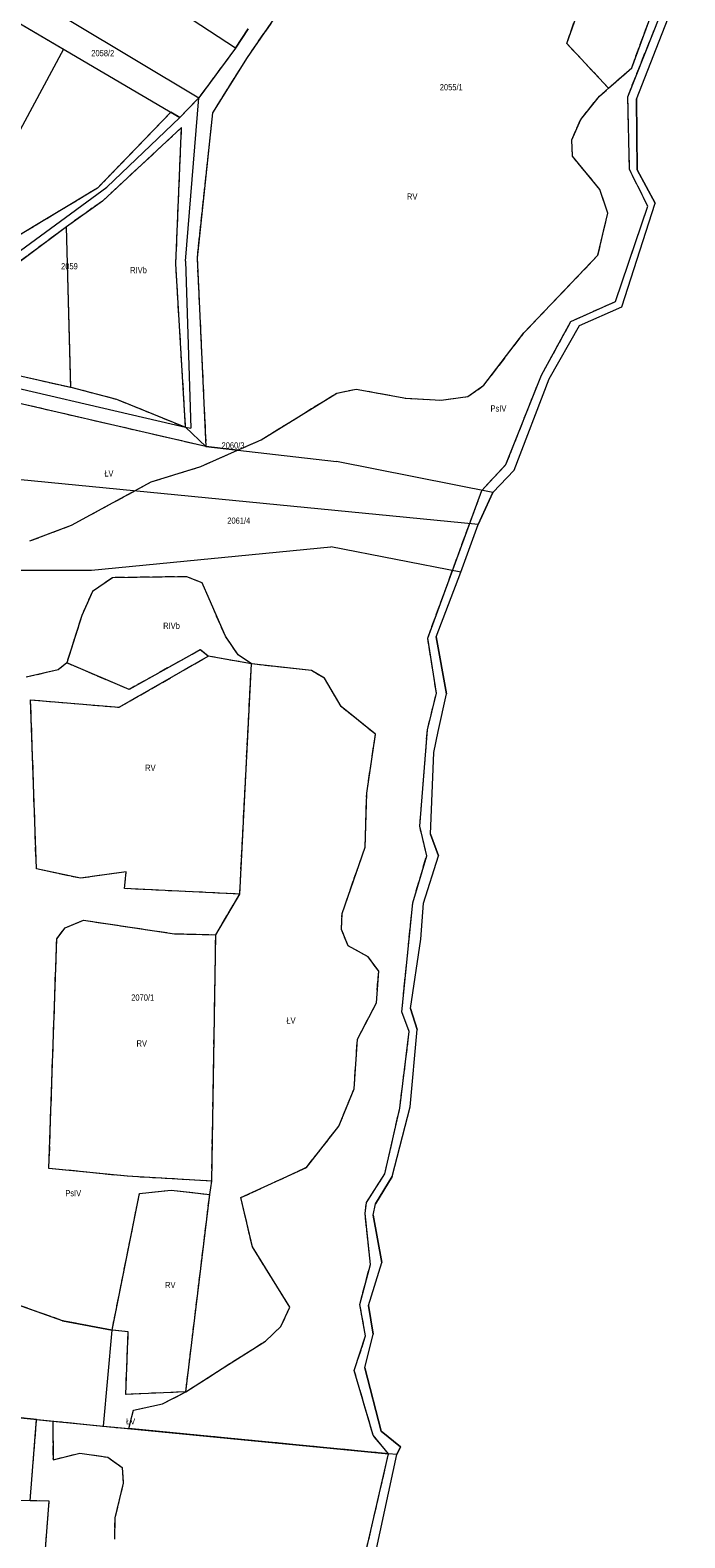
# Model space of a CAD drawing. Header units: metres. Extents: x 7496145 to 7500200, y 5498500 to 5502080.
# Tile 153 of 202: x 7499438 to 7499596, y 5499162 to 5499525. Entities that reach past the tile are written whole.
import ezdxf
from ezdxf.enums import TextEntityAlignment as Align

# ---------------------------------------------------------------- set-up
doc = ezdxf.new("R2010")
doc.units = ezdxf.units.M
doc.header["$MEASUREMENT"] = 0
for name, pattern in [('2.25_0.75', [3, 2.25, -0.75]), ('219-1000', [0]), ('egug-1000', [0])]:
    doc.linetypes.add(name, pattern=pattern)
for name, color, linetype in [('209-oznaczenie konturu klasyfikacyjnego', 7, 'CONTINUOUS'), ('211-numer działki ewidencyjnej', 7, 'CONTINUOUS'), ('217-kontur klasyfikacyjny', 7, 'CONTINUOUS'), ('218-kontur użytku gruntowego', 7, 'CONTINUOUS'), ('219-działka ewidencyjna', 7, 'CONTINUOUS')]:
    doc.layers.add(name, color=color, linetype=linetype)
doc.styles.get("Standard").update_dxf_attribs({"font": 'Working1250', "width": 0.75})

msp = doc.modelspace()

# ---------------------------------------------------------------- linework, layer by layer
at = {"layer": '217-kontur klasyfikacyjny', "color": 3, "linetype": '2.25_0.75', "lineweight": 18, "flags": 128}
for points in [[(7499567.62, 5499521.92), (7499574.94, 5499542.61)], [(7499582.31, 5499509.1), (7499594.24, 5499539.12)], [(7499499.76, 5499531.69), (7499490.66, 5499518.55)], [(7499583.26, 5499516.02), (7499587.62, 5499527.83)], [(7499490.91, 5499525.42), (7499487.85, 5499520.78)], [(7499487.85, 5499520.78), (7499479.01, 5499508.8)], [(7499577.71, 5499511.15), (7499567.62, 5499521.92)], [(7499490.66, 5499518.55), (7499482.3, 5499505.19)], [(7499577.71, 5499511.15), (7499583.26, 5499516.02)], [(7499479.01, 5499508.8), (7499474.46, 5499504.1)], [(7499570.98, 5499503.58), (7499575.51, 5499509.23)], [(7499575.51, 5499509.23), (7499577.71, 5499511.15)], [(7499582.76, 5499491.53), (7499582.31, 5499509.1)], [(7499472.31, 5499505.36), (7499454.65, 5499487.07)], [(7499474.46, 5499504.1), (7499472.31, 5499505.36)], [(7499482.3, 5499505.19), (7499478.62, 5499470.32)], [(7499474.88, 5499501.67), (7499455.84, 5499483.96)], [(7499473.5, 5499468.81), (7499474.88, 5499501.67)], [(7499568.84, 5499498.75), (7499570.98, 5499503.58)], [(7499569.01, 5499494.78), (7499568.84, 5499498.75)], [(7499575.63, 5499486.73), (7499569.01, 5499494.78)], [(7499587.13, 5499482.76), (7499582.76, 5499491.53)], [(7499454.65, 5499487.07), (7499433.7, 5499474.47)], [(7499455.84, 5499483.96), (7499447.16, 5499477.76)], [(7499577.52, 5499481.08), (7499575.63, 5499486.73)], [(7499575.12, 5499470.93), (7499577.52, 5499481.08)], [(7499579.35, 5499459.78), (7499587.13, 5499482.76)], [(7499447.16, 5499477.76), (7499428.64, 5499463.98)], [(7499448.19, 5499439.15), (7499447.16, 5499477.76)], [(7499478.62, 5499470.32), (7499480.76, 5499424.83)], [(7499557.31, 5499452.2), (7499575.12, 5499470.93)], [(7499475.85, 5499429.48), (7499473.5, 5499468.81)], [(7499568.62, 5499454.97), (7499579.35, 5499459.78)], [(7499561.52, 5499442.02), (7499568.62, 5499454.97)], [(7499547.69, 5499439.59), (7499557.31, 5499452.2)], [(7499416.64, 5499446.17), (7499448.19, 5499439.15)], [(7499552.98, 5499420.49), (7499561.52, 5499442.02)], [(7499480.76, 5499424.83), (7499422.97, 5499438.2)], [(7499448.19, 5499439.15), (7499459.24, 5499436.24)], [(7499459.24, 5499436.24), (7499475.85, 5499429.48)], [(7499494.09, 5499426.48), (7499512.23, 5499437.73)], [(7499512.23, 5499437.73), (7499516.92, 5499438.69)], [(7499516.92, 5499438.69), (7499528.86, 5499436.49)], [(7499528.86, 5499436.49), (7499537.41, 5499436)], [(7499537.41, 5499436), (7499543.83, 5499436.9)], [(7499543.83, 5499436.9), (7499547.69, 5499439.59)], [(7499488.37, 5499423.96), (7499494.09, 5499426.48)], [(7499479.53, 5499420.06), (7499488.37, 5499423.96)], [(7499488.37, 5499423.96), (7499480.76, 5499424.83)], [(7499467.56, 5499416.31), (7499479.53, 5499420.06)], [(7499547.17, 5499414.29), (7499552.98, 5499420.49)], [(7499448.36, 5499405.89), (7499467.56, 5499416.31)], [(7499534.15, 5499378.7), (7499547.17, 5499414.29)], [(7499438.35, 5499402.1), (7499448.36, 5499405.89)], [(7499458.23, 5499393.26), (7499453.42, 5499389.94)], [(7499476.17, 5499393.5), (7499458.23, 5499393.26)], [(7499479.84, 5499391.99), (7499476.17, 5499393.5)], [(7499453.42, 5499389.94), (7499450.87, 5499384.14)], [(7499485.43, 5499379.17), (7499479.84, 5499391.99)], [(7499450.87, 5499384.14), (7499447.22, 5499372.74)], [(7499488.49, 5499374.65), (7499485.43, 5499379.17)], [(7499536.25, 5499365.44), (7499534.15, 5499378.7)], [(7499479.39, 5499375.88), (7499462.23, 5499366.35)], [(7499481.25, 5499374.37), (7499479.39, 5499375.88)], [(7499491.69, 5499372.51), (7499488.49, 5499374.65)], [(7499445.2, 5499371.07), (7499437.48, 5499369.31)], [(7499447.22, 5499372.74), (7499445.2, 5499371.07)], [(7499462.23, 5499366.35), (7499447.22, 5499372.74)], [(7499459.89, 5499362.07), (7499481.25, 5499374.37)], [(7499491.69, 5499372.51), (7499481.25, 5499374.37)], [(7499488.89, 5499317.06), (7499491.69, 5499372.51)], [(7499506.15, 5499370.92), (7499491.69, 5499372.51)], [(7499509.26, 5499369.06), (7499506.15, 5499370.92)], [(7499513.31, 5499362.21), (7499509.26, 5499369.06)], [(7499439.93, 5499323.11), (7499438.55, 5499363.83)], [(7499438.55, 5499363.83), (7499459.89, 5499362.07)], [(7499534.08, 5499356.62), (7499536.25, 5499365.44)], [(7499521.55, 5499355.54), (7499513.31, 5499362.21)], [(7499532.23, 5499333.41), (7499534.08, 5499356.62)], [(7499519.48, 5499341.4), (7499521.55, 5499355.54)], [(7499519.1, 5499328.37), (7499519.48, 5499341.4)], [(7499533.9, 5499326.3), (7499532.23, 5499333.41)], [(7499513.52, 5499312.36), (7499519.1, 5499328.37)], [(7499530.55, 5499314.93), (7499533.9, 5499326.3)], [(7499450.58, 5499320.87), (7499439.93, 5499323.11)], [(7499461.53, 5499322.43), (7499450.58, 5499320.87)], [(7499461.15, 5499318.38), (7499461.53, 5499322.43)], [(7499488.89, 5499317.06), (7499461.15, 5499318.38)], [(7499483.13, 5499307.28), (7499488.89, 5499317.06)], [(7499527.91, 5499288.74), (7499530.55, 5499314.93)], [(7499446.83, 5499308.96), (7499451.31, 5499310.75)], [(7499451.31, 5499310.75), (7499473.18, 5499307.51)], [(7499513.43, 5499308.56), (7499513.52, 5499312.36)], [(7499442.95, 5499251), (7499444.83, 5499306.27)], [(7499444.83, 5499306.27), (7499446.83, 5499308.96)], [(7499473.18, 5499307.51), (7499483.13, 5499307.28)], [(7499482.14, 5499247.94), (7499483.13, 5499307.28)], [(7499514.97, 5499304.62), (7499513.43, 5499308.56)], [(7499519.85, 5499301.91), (7499514.97, 5499304.62)], [(7499522.35, 5499298.48), (7499519.85, 5499301.91)], [(7499521.8, 5499290.89), (7499522.35, 5499298.48)], [(7499517.25, 5499282.13), (7499521.8, 5499290.89)], [(7499529.71, 5499283.99), (7499527.91, 5499288.74)], [(7499527.43, 5499265.49), (7499529.71, 5499283.99)], [(7499516.41, 5499270.14), (7499517.25, 5499282.13)], [(7499512.75, 5499261.17), (7499516.41, 5499270.14)], [(7499523.84, 5499249.68), (7499527.43, 5499265.49)], [(7499504.98, 5499251.25), (7499512.75, 5499261.17)], [(7499461.75, 5499249.1), (7499442.95, 5499251)], [(7499489.18, 5499243.95), (7499504.98, 5499251.25)], [(7499482.14, 5499247.94), (7499461.75, 5499249.1)], [(7499481.67, 5499244.69), (7499482.14, 5499247.94)], [(7499519.38, 5499242.75), (7499523.84, 5499249.68)], [(7499458.15, 5499212.04), (7499464.75, 5499244.93)], [(7499464.75, 5499244.93), (7499472.4, 5499245.77)], [(7499472.4, 5499245.77), (7499481.67, 5499244.69)], [(7499475.89, 5499197.19), (7499481.67, 5499244.69)], [(7499491.94, 5499232.09), (7499489.18, 5499243.95)], [(7499519.06, 5499240.14), (7499519.38, 5499242.75)], [(7499520.36, 5499227.83), (7499519.06, 5499240.14)], [(7499500.99, 5499217.55), (7499491.94, 5499232.09)], [(7499517.78, 5499218.25), (7499520.36, 5499227.83)], [(7499446.25, 5499214.3), (7499426.48, 5499221.3)], [(7499498.79, 5499212.93), (7499500.99, 5499217.55)], [(7499519.21, 5499210.71), (7499517.78, 5499218.25)], [(7499458.15, 5499212.04), (7499446.25, 5499214.3)], [(7499462.04, 5499211.61), (7499458.15, 5499212.04)], [(7499461.44, 5499196.56), (7499462.04, 5499211.61)], [(7499495.13, 5499209.41), (7499498.79, 5499212.93)], [(7499484.64, 5499202.79), (7499495.13, 5499209.41)], [(7499516.46, 5499202.34), (7499519.21, 5499210.71)], [(7499475.89, 5499197.19), (7499484.64, 5499202.79)], [(7499521.03, 5499186.71), (7499516.46, 5499202.34)], [(7499475.89, 5499197.19), (7499461.44, 5499196.56)], [(7499470.33, 5499194.31), (7499475.89, 5499197.19)], [(7499439.99, 5499190.54), (7499416.85, 5499192.88)], [(7499463.33, 5499192.75), (7499470.33, 5499194.31)], [(7499438.45, 5499170.95), (7499439.99, 5499190.54)], [(7499439.99, 5499190.54), (7499443.87, 5499190.15)], [(7499443.87, 5499190.15), (7499456.05, 5499188.92)], [(7499443.87, 5499190.15), (7499443.93, 5499180.81)], [(7499462.2, 5499188.32), (7499463.33, 5499192.75)], [(7499456.05, 5499188.92), (7499462.2, 5499188.32)], [(7499524.74, 5499182.26), (7499462.2, 5499188.32)], [(7499524.74, 5499182.26), (7499521.03, 5499186.71)], [(7499443.93, 5499180.81), (7499450.41, 5499182.4)], [(7499450.41, 5499182.4), (7499457.17, 5499181.43)], [(7499519.26, 5499158.6), (7499524.74, 5499182.26)], [(7499457.17, 5499181.43), (7499460.62, 5499178.95)], [(7499460.62, 5499178.95), (7499460.86, 5499175.17)], [(7499460.86, 5499175.17), (7499458.79, 5499166.8)], [(7499438.45, 5499170.95), (7499367.01, 5499171.93)], [(7499443.02, 5499170.89), (7499438.45, 5499170.95)], [(7499438.99, 5499118.66), (7499443.02, 5499170.89)], [(7499458.79, 5499166.8), (7499458.72, 5499161.69)]]:
    msp.add_lwpolyline(points, dxfattribs=at)
at = {"layer": '218-kontur użytku gruntowego', "color": 3, "linetype": 'egug-1000', "lineweight": 18, "flags": 128}
for points in [[(7499567.62, 5499521.92), (7499574.94, 5499542.61)], [(7499582.31, 5499509.1), (7499594.24, 5499539.12)], [(7499584.44, 5499508.48), (7499596.06, 5499538.37)], [(7499427.29, 5499531.8), (7499446.48, 5499520.53)], [(7499499.76, 5499531.69), (7499490.66, 5499518.55)], [(7499583.26, 5499516.02), (7499587.62, 5499527.83)], [(7499490.91, 5499525.42), (7499487.85, 5499520.78)], [(7499446.48, 5499520.53), (7499434.26, 5499497.83)], [(7499487.85, 5499520.78), (7499479.01, 5499508.8)], [(7499577.71, 5499511.15), (7499567.62, 5499521.92)], [(7499490.66, 5499518.55), (7499482.3, 5499505.19)], [(7499577.71, 5499511.15), (7499583.26, 5499516.02)], [(7499479.01, 5499508.8), (7499474.46, 5499504.1)], [(7499570.98, 5499503.58), (7499575.51, 5499509.23)], [(7499575.51, 5499509.23), (7499577.71, 5499511.15)], [(7499582.76, 5499491.53), (7499582.31, 5499509.1)], [(7499472.31, 5499505.36), (7499454.65, 5499487.07)], [(7499474.46, 5499504.1), (7499472.31, 5499505.36)], [(7499482.3, 5499505.19), (7499478.62, 5499470.32)], [(7499584.61, 5499491.47), (7499584.44, 5499508.48)], [(7499474.88, 5499501.67), (7499455.84, 5499483.96)], [(7499473.5, 5499468.81), (7499474.88, 5499501.67)], [(7499568.84, 5499498.75), (7499570.98, 5499503.58)], [(7499569.01, 5499494.78), (7499568.84, 5499498.75)], [(7499575.63, 5499486.73), (7499569.01, 5499494.78)], [(7499587.13, 5499482.76), (7499582.76, 5499491.53)], [(7499588.92, 5499483.45), (7499584.61, 5499491.47)], [(7499454.65, 5499487.07), (7499433.7, 5499474.47)], [(7499455.84, 5499483.96), (7499447.16, 5499477.76)], [(7499577.52, 5499481.08), (7499575.63, 5499486.73)], [(7499580.85, 5499458.46), (7499588.92, 5499483.45)], [(7499575.12, 5499470.93), (7499577.52, 5499481.08)], [(7499579.35, 5499459.78), (7499587.13, 5499482.76)], [(7499447.16, 5499477.76), (7499428.64, 5499463.98)], [(7499448.19, 5499439.15), (7499447.16, 5499477.76)], [(7499478.62, 5499470.32), (7499480.76, 5499424.83)], [(7499557.31, 5499452.2), (7499575.12, 5499470.93)], [(7499475.85, 5499429.48), (7499473.5, 5499468.81)], [(7499568.62, 5499454.97), (7499579.35, 5499459.78)], [(7499570.68, 5499454.03), (7499580.85, 5499458.46)], [(7499561.52, 5499442.02), (7499568.62, 5499454.97)], [(7499547.69, 5499439.59), (7499557.31, 5499452.2)], [(7499563.36, 5499441.19), (7499570.68, 5499454.03)], [(7499416.64, 5499446.17), (7499448.19, 5499439.15)], [(7499552.98, 5499420.49), (7499561.52, 5499442.02)], [(7499554.99, 5499419.15), (7499563.36, 5499441.19)], [(7499480.76, 5499424.83), (7499422.97, 5499438.2)], [(7499448.19, 5499439.15), (7499459.24, 5499436.24)], [(7499459.24, 5499436.24), (7499475.85, 5499429.48)], [(7499494.09, 5499426.48), (7499512.23, 5499437.73)], [(7499512.23, 5499437.73), (7499516.92, 5499438.69)], [(7499516.92, 5499438.69), (7499528.86, 5499436.49)], [(7499528.86, 5499436.49), (7499537.41, 5499436)], [(7499537.41, 5499436), (7499543.83, 5499436.9)], [(7499543.83, 5499436.9), (7499547.69, 5499439.59)], [(7499488.37, 5499423.96), (7499494.09, 5499426.48)], [(7499479.53, 5499420.06), (7499488.37, 5499423.96)], [(7499488.37, 5499423.96), (7499480.76, 5499424.83)], [(7499467.56, 5499416.31), (7499479.53, 5499420.06)], [(7499547.17, 5499414.29), (7499552.98, 5499420.49)], [(7499549.83, 5499413.76), (7499554.99, 5499419.15)], [(7499448.36, 5499405.89), (7499467.56, 5499416.31)], [(7499534.15, 5499378.7), (7499547.17, 5499414.29)], [(7499546.31, 5499406.1), (7499549.83, 5499413.76)], [(7499438.35, 5499402.1), (7499448.36, 5499405.89)], [(7499542.11, 5499394.61), (7499546.31, 5499406.1)], [(7499458.23, 5499393.26), (7499453.42, 5499389.94)], [(7499476.17, 5499393.5), (7499458.23, 5499393.26)], [(7499479.84, 5499391.99), (7499476.17, 5499393.5)], [(7499536.21, 5499378.99), (7499542.11, 5499394.61)], [(7499453.42, 5499389.94), (7499450.87, 5499384.14)], [(7499485.43, 5499379.17), (7499479.84, 5499391.99)], [(7499450.87, 5499384.14), (7499447.22, 5499372.74)], [(7499488.49, 5499374.65), (7499485.43, 5499379.17)], [(7499536.25, 5499365.44), (7499534.15, 5499378.7)], [(7499538.7, 5499365.31), (7499536.21, 5499378.99)], [(7499479.39, 5499375.88), (7499462.23, 5499366.35)], [(7499481.25, 5499374.37), (7499479.39, 5499375.88)], [(7499491.69, 5499372.51), (7499488.49, 5499374.65)], [(7499445.2, 5499371.07), (7499437.48, 5499369.31)], [(7499447.22, 5499372.74), (7499445.2, 5499371.07)], [(7499462.23, 5499366.35), (7499447.22, 5499372.74)], [(7499459.89, 5499362.07), (7499481.25, 5499374.37)], [(7499491.69, 5499372.51), (7499481.25, 5499374.37)], [(7499488.89, 5499317.06), (7499491.69, 5499372.51)], [(7499506.15, 5499370.92), (7499491.69, 5499372.51)], [(7499509.26, 5499369.06), (7499506.15, 5499370.92)], [(7499513.31, 5499362.21), (7499509.26, 5499369.06)], [(7499439.93, 5499323.11), (7499438.55, 5499363.83)], [(7499438.55, 5499363.83), (7499459.89, 5499362.07)], [(7499534.08, 5499356.62), (7499536.25, 5499365.44)], [(7499536.66, 5499356.19), (7499538.7, 5499365.31)], [(7499521.55, 5499355.54), (7499513.31, 5499362.21)], [(7499532.23, 5499333.41), (7499534.08, 5499356.62)], [(7499519.48, 5499341.4), (7499521.55, 5499355.54)], [(7499535.66, 5499351.12), (7499536.66, 5499356.19)], [(7499534.84, 5499331.49), (7499535.66, 5499351.12)], [(7499519.1, 5499328.37), (7499519.48, 5499341.4)], [(7499533.9, 5499326.3), (7499532.23, 5499333.41)], [(7499536.76, 5499326.29), (7499534.84, 5499331.49)], [(7499513.52, 5499312.36), (7499519.1, 5499328.37)], [(7499530.55, 5499314.93), (7499533.9, 5499326.3)], [(7499533.1, 5499314.88), (7499536.76, 5499326.29)], [(7499450.58, 5499320.87), (7499439.93, 5499323.11)], [(7499461.53, 5499322.43), (7499450.58, 5499320.87)], [(7499461.15, 5499318.38), (7499461.53, 5499322.43)], [(7499488.89, 5499317.06), (7499461.15, 5499318.38)], [(7499483.13, 5499307.28), (7499488.89, 5499317.06)], [(7499527.91, 5499288.74), (7499530.55, 5499314.93)], [(7499532.47, 5499306.23), (7499533.1, 5499314.88)], [(7499446.83, 5499308.96), (7499451.31, 5499310.75)], [(7499451.31, 5499310.75), (7499473.18, 5499307.51)], [(7499513.43, 5499308.56), (7499513.52, 5499312.36)], [(7499442.95, 5499251), (7499444.83, 5499306.27)], [(7499444.83, 5499306.27), (7499446.83, 5499308.96)], [(7499473.18, 5499307.51), (7499483.13, 5499307.28)], [(7499482.14, 5499247.94), (7499483.13, 5499307.28)], [(7499514.97, 5499304.62), (7499513.43, 5499308.56)], [(7499530, 5499289.53), (7499532.47, 5499306.23)], [(7499519.85, 5499301.91), (7499514.97, 5499304.62)], [(7499522.35, 5499298.48), (7499519.85, 5499301.91)], [(7499521.8, 5499290.89), (7499522.35, 5499298.48)], [(7499517.25, 5499282.13), (7499521.8, 5499290.89)], [(7499529.71, 5499283.99), (7499527.91, 5499288.74)], [(7499531.64, 5499284.43), (7499530, 5499289.53)], [(7499527.43, 5499265.49), (7499529.71, 5499283.99)], [(7499529.96, 5499265.8), (7499531.64, 5499284.43)], [(7499516.41, 5499270.14), (7499517.25, 5499282.13)], [(7499512.75, 5499261.17), (7499516.41, 5499270.14)], [(7499523.84, 5499249.68), (7499527.43, 5499265.49)], [(7499525.58, 5499249.02), (7499529.96, 5499265.8)], [(7499504.98, 5499251.25), (7499512.75, 5499261.17)], [(7499461.75, 5499249.1), (7499442.95, 5499251)], [(7499489.18, 5499243.95), (7499504.98, 5499251.25)], [(7499482.14, 5499247.94), (7499461.75, 5499249.1)], [(7499481.67, 5499244.69), (7499482.14, 5499247.94)], [(7499519.38, 5499242.75), (7499523.84, 5499249.68)], [(7499521.54, 5499242.47), (7499525.58, 5499249.02)], [(7499458.15, 5499212.04), (7499464.75, 5499244.93)], [(7499464.75, 5499244.93), (7499472.4, 5499245.77)], [(7499472.4, 5499245.77), (7499481.67, 5499244.69)], [(7499475.89, 5499197.19), (7499481.67, 5499244.69)], [(7499491.94, 5499232.09), (7499489.18, 5499243.95)], [(7499519.06, 5499240.14), (7499519.38, 5499242.75)], [(7499520.36, 5499227.83), (7499519.06, 5499240.14)], [(7499521.03, 5499239.77), (7499521.54, 5499242.47)], [(7499523.07, 5499228.37), (7499521.03, 5499239.77)], [(7499500.99, 5499217.55), (7499491.94, 5499232.09)], [(7499517.78, 5499218.25), (7499520.36, 5499227.83)], [(7499519.87, 5499217.99), (7499523.07, 5499228.37)], [(7499446.25, 5499214.3), (7499426.48, 5499221.3)], [(7499498.79, 5499212.93), (7499500.99, 5499217.55)], [(7499519.21, 5499210.71), (7499517.78, 5499218.25)], [(7499520.99, 5499211.05), (7499519.87, 5499217.99)], [(7499458.15, 5499212.04), (7499446.25, 5499214.3)], [(7499462.04, 5499211.61), (7499458.15, 5499212.04)], [(7499461.44, 5499196.56), (7499462.04, 5499211.61)], [(7499495.13, 5499209.41), (7499498.79, 5499212.93)], [(7499519.05, 5499202.95), (7499520.99, 5499211.05)], [(7499484.64, 5499202.79), (7499495.13, 5499209.41)], [(7499516.46, 5499202.34), (7499519.21, 5499210.71)], [(7499475.89, 5499197.19), (7499484.64, 5499202.79)], [(7499521.03, 5499186.71), (7499516.46, 5499202.34)], [(7499522.97, 5499187.72), (7499519.05, 5499202.95)], [(7499475.89, 5499197.19), (7499461.44, 5499196.56)], [(7499470.33, 5499194.31), (7499475.89, 5499197.19)], [(7499439.99, 5499190.54), (7499416.85, 5499192.88)], [(7499463.33, 5499192.75), (7499470.33, 5499194.31)], [(7499438.45, 5499170.95), (7499439.99, 5499190.54)], [(7499439.99, 5499190.54), (7499443.87, 5499190.15)], [(7499443.87, 5499190.15), (7499456.05, 5499188.92)], [(7499443.87, 5499190.15), (7499443.93, 5499180.81)], [(7499462.2, 5499188.32), (7499463.33, 5499192.75)], [(7499456.05, 5499188.92), (7499462.2, 5499188.32)], [(7499524.74, 5499182.26), (7499462.2, 5499188.32)], [(7499524.74, 5499182.26), (7499521.03, 5499186.71)], [(7499527.61, 5499183.97), (7499522.97, 5499187.72)], [(7499443.93, 5499180.81), (7499450.41, 5499182.4)], [(7499450.41, 5499182.4), (7499457.17, 5499181.43)], [(7499519.26, 5499158.6), (7499524.74, 5499182.26)], [(7499521.78, 5499159.36), (7499526.75, 5499182.07)], [(7499526.75, 5499182.07), (7499527.61, 5499183.97)], [(7499457.17, 5499181.43), (7499460.62, 5499178.95)], [(7499460.62, 5499178.95), (7499460.86, 5499175.17)], [(7499460.86, 5499175.17), (7499458.79, 5499166.8)], [(7499438.45, 5499170.95), (7499367.01, 5499171.93)], [(7499443.02, 5499170.89), (7499438.45, 5499170.95)], [(7499438.99, 5499118.66), (7499443.02, 5499170.89)], [(7499458.79, 5499166.8), (7499458.72, 5499161.69)]]:
    msp.add_lwpolyline(points, dxfattribs=at)
at = {"layer": '219-działka ewidencyjna', "color": 3, "linetype": '219-1000', "lineweight": 18, "flags": 128}
for points in [[(7499487.85, 5499520.78), (7499446.15, 5499548.2)], [(7499584.44, 5499508.48), (7499596.06, 5499538.37)], [(7499432.8, 5499536.6), (7499479.01, 5499508.8)], [(7499427.29, 5499531.8), (7499474.46, 5499504.1)], [(7499487.85, 5499520.78), (7499490.91, 5499525.42)], [(7499487.85, 5499520.78), (7499479.01, 5499508.8)], [(7499474.46, 5499504.1), (7499479.01, 5499508.8)], [(7499475.81, 5499469.47), (7499479.01, 5499508.8)], [(7499584.44, 5499508.48), (7499584.61, 5499491.47)], [(7499456.9, 5499487.28), (7499474.46, 5499504.1)], [(7499584.61, 5499491.47), (7499588.92, 5499483.45)], [(7499426.06, 5499464.78), (7499456.9, 5499487.28)], [(7499580.85, 5499458.46), (7499588.92, 5499483.45)], [(7499475.81, 5499469.47), (7499477.13, 5499429.24)], [(7499570.68, 5499454.03), (7499580.85, 5499458.46)], [(7499563.36, 5499441.19), (7499570.68, 5499454.03)], [(7499419.18, 5499442.64), (7499475.85, 5499429.48)], [(7499554.99, 5499419.15), (7499563.36, 5499441.19)], [(7499475.85, 5499429.48), (7499480.76, 5499424.83)], [(7499475.85, 5499429.48), (7499477.13, 5499429.24)], [(7499480.76, 5499424.83), (7499512.15, 5499421.24)], [(7499549.83, 5499413.76), (7499512.15, 5499421.24)], [(7499549.83, 5499413.76), (7499554.99, 5499419.15)], [(7499546.31, 5499406.1), (7499425.46, 5499417.89)], [(7499549.83, 5499413.76), (7499546.31, 5499406.1)], [(7499542.11, 5499394.61), (7499546.31, 5499406.1)], [(7499453.21, 5499395.1), (7499510.79, 5499400.7)], [(7499542.11, 5499394.61), (7499510.79, 5499400.7)], [(7499430.95, 5499395.11), (7499453.21, 5499395.1)], [(7499536.21, 5499378.99), (7499542.11, 5499394.61)], [(7499536.21, 5499378.99), (7499538.7, 5499365.31)], [(7499536.66, 5499356.19), (7499538.7, 5499365.31)], [(7499535.66, 5499351.12), (7499536.66, 5499356.19)], [(7499534.84, 5499331.49), (7499535.66, 5499351.12)], [(7499534.84, 5499331.49), (7499536.76, 5499326.29)], [(7499533.1, 5499314.88), (7499536.76, 5499326.29)], [(7499532.47, 5499306.23), (7499533.1, 5499314.88)], [(7499530, 5499289.53), (7499532.47, 5499306.23)], [(7499530, 5499289.53), (7499531.64, 5499284.43)], [(7499529.96, 5499265.8), (7499531.64, 5499284.43)], [(7499525.58, 5499249.02), (7499529.96, 5499265.8)], [(7499525.58, 5499249.02), (7499521.54, 5499242.47)], [(7499521.03, 5499239.77), (7499521.54, 5499242.47)], [(7499521.03, 5499239.77), (7499523.07, 5499228.37)], [(7499519.87, 5499217.99), (7499523.07, 5499228.37)], [(7499446.25, 5499214.3), (7499419.18, 5499223.89)], [(7499519.87, 5499217.99), (7499520.99, 5499211.05)], [(7499446.25, 5499214.3), (7499458.15, 5499212.04)], [(7499456.05, 5499188.92), (7499458.15, 5499212.04)], [(7499519.05, 5499202.95), (7499520.99, 5499211.05)], [(7499519.05, 5499202.95), (7499522.97, 5499187.72)], [(7499416.85, 5499192.88), (7499456.05, 5499188.92)], [(7499456.05, 5499188.92), (7499524.74, 5499182.26)], [(7499522.97, 5499187.72), (7499527.61, 5499183.97)], [(7499519.26, 5499158.6), (7499524.74, 5499182.26)], [(7499521.78, 5499159.36), (7499526.75, 5499182.07)], [(7499526.75, 5499182.07), (7499524.74, 5499182.26)], [(7499527.61, 5499183.97), (7499526.75, 5499182.07)]]:
    msp.add_lwpolyline(points, dxfattribs=at)

# ---------------------------------------------------------------- texts
at = {"layer": '209-oznaczenie konturu klasyfikacyjnego', "color": 3, "linetype": 'Continuous', "lineweight": 18, "width": 0.79}
for s, p in [('RV', (7499529.17, 5499484.29)), ('RIVb', (7499462.51, 5499466.58)), ('PsIV', (7499549.28, 5499433.26)), ('ŁV', (7499456.27, 5499417.63)), ('RIVb', (7499470.46, 5499380.93)), ('RV', (7499466.12, 5499346.72)), ('ŁV', (7499500.12, 5499285.85)), ('RV', (7499464.04, 5499280.35)), ('PsIV', (7499446.9, 5499244.29)), ('RV', (7499470.91, 5499222.17)), ('ŁV', (7499461.51, 5499189.32))]:
    msp.add_text(s, height=1.5, dxfattribs=at).set_placement(p)
at = {"layer": '211-numer działki ewidencyjnej', "color": 3, "linetype": 'Continuous', "lineweight": 18, "width": 0.79}
for s, p in [('2058/2', (7499453.15, 5499520.35)), ('2055/1', (7499537.06, 5499512.14)), ('2059', (7499445.88, 5499469.02))]:
    msp.add_text(s, height=1.5, dxfattribs=at).set_placement(p, align=Align.TOP_LEFT)
for s, p in [('2060/3', (7499484.51, 5499424.37)), ('2061/4', (7499485.89, 5499406.25)), ('2070/1', (7499462.76, 5499291.39))]:
    msp.add_text(s, height=1.5, dxfattribs=at).set_placement(p)

doc.saveas('drawing.dxf')
